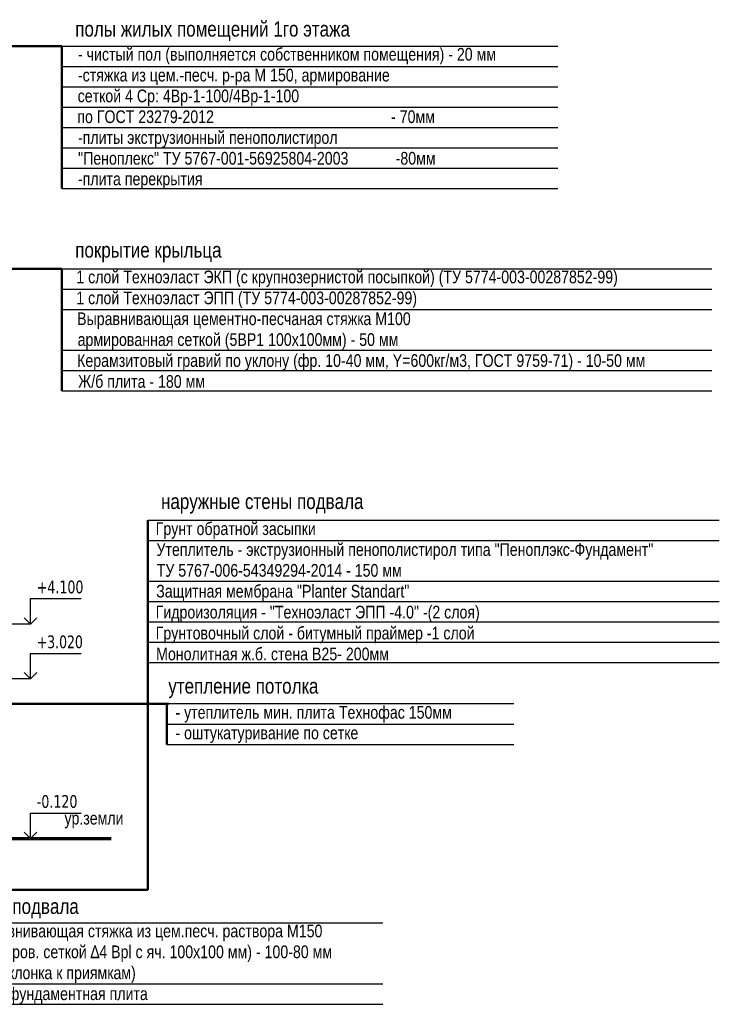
# Model space of a CAD drawing. Header units: millimetres. Extents: x 40580 to 1168286, y -220995 to 81020.
# Tile 68 of 194: x 291824 to 305581, y -69805 to -50436. Entities that reach past the tile are written whole.
import ezdxf

# ---------------------------------------------------------------- set-up
doc = ezdxf.new("R2010")
doc.units = ezdxf.units.MM
for name, color, linetype, lineweight in [('Standard', 7, 'Continuous', 25), ('Общий01', 7, 'Continuous', 13), ('Стена', 7, 'Continuous', 50), ('Стена_ кирпичная кладка нес.', 7, 'Continuous', 70)]:
    doc.layers.add(name, color=color, linetype=linetype, lineweight=lineweight)
doc.styles.add('Century Gothic', font='txt')
doc.styles.add('MtXpl_Century Gothic', font='txt', dxfattribs={"height": 0.2})
doc.styles.add('TAHOMA', font='tahoma.ttf')

msp = doc.modelspace()

# ---------------------------------------------------------------- linework, layer by layer
at = {"layer": 'Standard', "color": 7, "linetype": 'Continuous', "lineweight": 25, "transparency": 33554687}
for p, q in [((292035.5, -62324.3), (292035.5, -61824.3)), ((292035.5, -61824.3), (293035.5, -61824.3)), ((292035.5, -62324.3), (291035.5, -62324.3)), ((292035.5, -62324.3), (291910.5, -62199.3)), ((292035.5, -62324.3), (292160.5, -62199.3)), ((292035.5, -62324.3), (292035.5, -62324.3)), ((292035.5, -62324.3), (292035.5, -62324.3)), ((292035.5, -62324.3), (292035.5, -62324.3)), ((292035.5, -62324.3), (292035.5, -62324.3)), ((292035.5, -63404.3), (292035.5, -62904.3)), ((292035.5, -62904.3), (293035.5, -62904.3)), ((292035.5, -63404.3), (291910.5, -63279.3)), ((292035.5, -63404.3), (292160.5, -63279.3)), ((292035.5, -63404.3), (291035.5, -63404.3)), ((292035.5, -63404.3), (292035.5, -63404.3)), ((292035.5, -63404.3), (292035.5, -63404.3)), ((292035.5, -63404.3), (292035.5, -63404.3)), ((292035.5, -63404.3), (292035.5, -63404.3)), ((292035.5, -66544.3), (292035.5, -66044.3)), ((292035.5, -66044.3), (293035.5, -66044.3)), ((292035.5, -66544.3), (291910.5, -66419.3)), ((292035.5, -66544.3), (292160.5, -66419.3)), ((292035.5, -66544.3), (292035.5, -66544.3)), ((292035.5, -66544.3), (292035.5, -66544.3)), ((292035.5, -66544.3), (292035.5, -66544.3)), ((292035.5, -66544.3), (292035.5, -66544.3))]:
    msp.add_line(p, q, dxfattribs=at)
msp.add_lwpolyline([(292035.5, -66544.3), (291565.8, -66544.3), (291565.8, -66544.3), (291035.5, -66544.3)], dxfattribs=at)
at = {"layer": 'Общий01', "color": 7, "linetype": 'Continuous', "lineweight": 50, "transparency": 33554687}
for p, q in [((292654.5, -50956.2), (276814.5, -50956.2)), ((292654.5, -53756.2), (292654.5, -50956.2)), ((292654.5, -55336.2), (291184.5, -55336.2)), ((292654.5, -57736.2), (292654.5, -55336.2)), ((294341.2, -60281.6), (294341.2, -67553.8)), ((294749.6, -63896.6), (286699.6, -63896.6)), ((294714.4, -63896.6), (294714.4, -64696.6)), ((294341.2, -67553.8), (289141, -67553.8))]:
    msp.add_line(p, q, dxfattribs=at)
at = {"layer": 'Общий01', "color": 7, "linetype": 'Continuous', "lineweight": 25, "transparency": 33554687}
for p, q in [((292654.5, -50956.2), (302405.1, -50956.2)), ((292654.5, -51356.2), (302405.1, -51356.2)), ((292654.5, -51756.2), (302405.1, -51756.2)), ((292654.5, -52156.2), (302405.1, -52156.2)), ((292654.5, -52556.2), (302405.1, -52556.2)), ((292654.5, -52956.2), (302405.1, -52956.2)), ((292654.5, -53356.2), (302405.1, -53356.2)), ((292654.5, -53756.2), (302405.1, -53756.2)), ((292654.5, -55336.2), (305435.1, -55336.2)), ((292654.5, -55736.2), (305435.1, -55736.2)), ((292654.5, -56136.2), (305435.1, -56136.2)), ((292654.5, -56936.2), (305435.1, -56936.2)), ((292654.5, -57336.2), (305435.1, -57336.2)), ((292654.5, -57736.2), (305435.1, -57736.2)), ((294341.2, -60281.6), (305581.2, -60281.6)), ((294341.2, -60681.6), (305581.2, -60681.6)), ((294341.2, -61481.6), (305581.2, -61481.6)), ((294341.2, -61881.6), (305581.2, -61881.6)), ((294341.2, -62281.6), (305581.2, -62281.6)), ((294341.2, -62681.6), (305581.2, -62681.6)), ((294341.2, -63081.6), (305581.2, -63081.6)), ((301538.7, -63896.6), (294714.4, -63896.6)), ((294714.4, -64296.6), (301538.7, -64296.6)), ((294714.4, -64696.6), (301538.7, -64696.6)), ((290523.2, -68204.5), (298963.8, -68204.5)), ((290523.2, -69404.5), (298963.8, -69404.5)), ((290523.2, -69804.5), (298963.8, -69804.5))]:
    msp.add_line(p, q, dxfattribs=at)
at = {"layer": 'Стена', "color": 7, "linetype": 'Continuous', "lineweight": 70, "transparency": 33554687}
msp.add_line((291531, -66544.3), (293622.9, -66544.3), dxfattribs=at)

# ---------------------------------------------------------------- texts
at = {"layer": 'Standard', "color": 7, "linetype": 'Continuous', "lineweight": 25, "transparency": 33554687, "char_height": 250, "attachment_point": 7, "style": 'TAHOMA'}
for s, insert, width in [('\\W0.84;+4.100', (292160.5, -61724.3), 1025.304), ('\\W0.83;+3.020', (292160.5, -62804.3), 1024.501), ('\\W0.84;-0.120', (292160.5, -65944.3), 920.823)]:
    msp.add_mtext(s, dxfattribs=dict(at, insert=insert, width=width))
at = {"layer": 'Стена_ кирпичная кладка нес.', "color": 7, "lineweight": 25, "transparency": 33554687}
for s, height, style, width, p in [('полы жилых помещений 1го этажа', 300, 'MtXpl_Century Gothic', 0.833333, (292916.4, -50768.3)), ('- чистый пол (выполняется собственником помещения) - 20 мм', 250, 'Century Gothic', 0.833333, (292970.2, -51241.2)), ('-стяжка из цем.-песч. р-ра М 150, армирование', 250, 'Century Gothic', 0.833333, (292970.2, -51651.1)), ('сеткой 4 Ср: 4Вр-1-100/4Вр-1-100', 250, 'Century Gothic', 0.833333, (292964.5, -52060.2)), ('по ГОСТ 23279-2012                                             - 70мм', 250, 'Century Gothic', 0.833333, (292957.2, -52469.2)), ('-плиты экструзионный пенополистирол', 250, 'Century Gothic', 0.833333, (292970.2, -52878.4)), ('"Пеноплекс" ТУ 5767-001-56925804-2003            -80мм', 250, 'Century Gothic', 0.833333, (292972.5, -53287.4)), ('-плита перекрытия', 250, 'Century Gothic', 0.833333, (292970.2, -53691.9)), ('покрытие крыльца', 300, 'MtXpl_Century Gothic', 0.833333, (292916.4, -55116.1)), ('1 слой Техноэласт ЭКП (с крупнозернистой посыпкой) (ТУ 5774-003-00287852-99)', 250, 'Century Gothic', 0.833333, (292938.1, -55621.2)), ('1 слой Техноэласт ЭПП (ТУ 5774-003-00287852-99)', 250, 'Century Gothic', 0.833333, (292938.1, -56033.4)), ('Выравнивающая цементно-песчаная стяжка М100', 250, 'Century Gothic', 0.833333, (292953.5, -56443.3)), ('армированная сеткой (5ВР1 100х100мм) - 50 мм', 250, 'Century Gothic', 0.833333, (292964.1, -56853.3)), ('Керамзитовый гравий по уклону (фр. 10-40 мм, Y=600кг/м3, ГОСТ 9759-71) - 10-50 мм', 250, 'Century Gothic', 0.833333, (292953.9, -57265.5)), ('Ж/б плита - 180 мм', 250, 'Century Gothic', 0.833333, (292973.7, -57677.3)), ('наружные стены подвала', 300, 'MtXpl_Century Gothic', 0.833333, (294603.1, -60061.5)), ('Грунт обратной засыпки', 250, 'Century Gothic', 0.833333, (294498.2, -60573.2)), ('Утеплитель - экструзионный пенополистирол типа "Пеноплэкс-Фундамент"', 250, 'Century Gothic', 0.833333, (294513.6, -60984.2)), ('ТУ 5767-006-54349294-2014 - 150 мм', 250, 'Century Gothic', 0.833333, (294518.4, -61393.2)), ('Защитная мембрана "Planter Standart"', 250, 'Century Gothic', 0.833333, (294509, -61802.8)), ('Гидроизоляция - "Техноэласт ЭПП -4.0" -(2 слоя)', 250, 'Century Gothic', 0.833333, (294498.2, -62214.7)), ('Грунтовочный слой - битумный праймер -1 слой', 250, 'Century Gothic', 0.833333, (294498.2, -62626.5)), ('Монолитная ж.б. стена В25- 200мм', 250, 'Century Gothic', 0.833333, (294507.1, -63038)), ('утепление потолка', 300, 'MtXpl_Century Gothic', 0.833333, (294746.8, -63692.8)), ('- утеплитель мин. плита Технофас 150мм', 250, 'Century Gothic', 0.833333, (294887.1, -64186.2)), ('- оштукатуривание по сетке', 250, 'Century Gothic', 0.833333, (294887.1, -64590.7)), ('ур.земли', 250, 'Century Gothic', 0.83, (292705.2, -66268.1)), ('полы подвала', 300, 'MtXpl_Century Gothic', 0.833333, (290785.1, -68027.1)), (' выравнивающая стяжка из цем.песч. раствора М150', 250, 'Century Gothic', 0.833333, (290848, -68487.2)), (' (армиров. сеткой ∆4 Врl с яч. 100х100 мм) - 100-80 мм', 250, 'Century Gothic', 0.833333, (290848, -68897.2)), (' (разуклонка к приямкам)', 250, 'Century Gothic', 0.833333, (290848, -69309.4)), ('- ж.б. фундаментная плита', 250, 'Century Gothic', 0.833333, (290838.9, -69721.2))]:
    msp.add_text(s, height=height, dxfattribs=dict(at, style=style, width=width)).set_placement(p)

doc.saveas('drawing.dxf')
